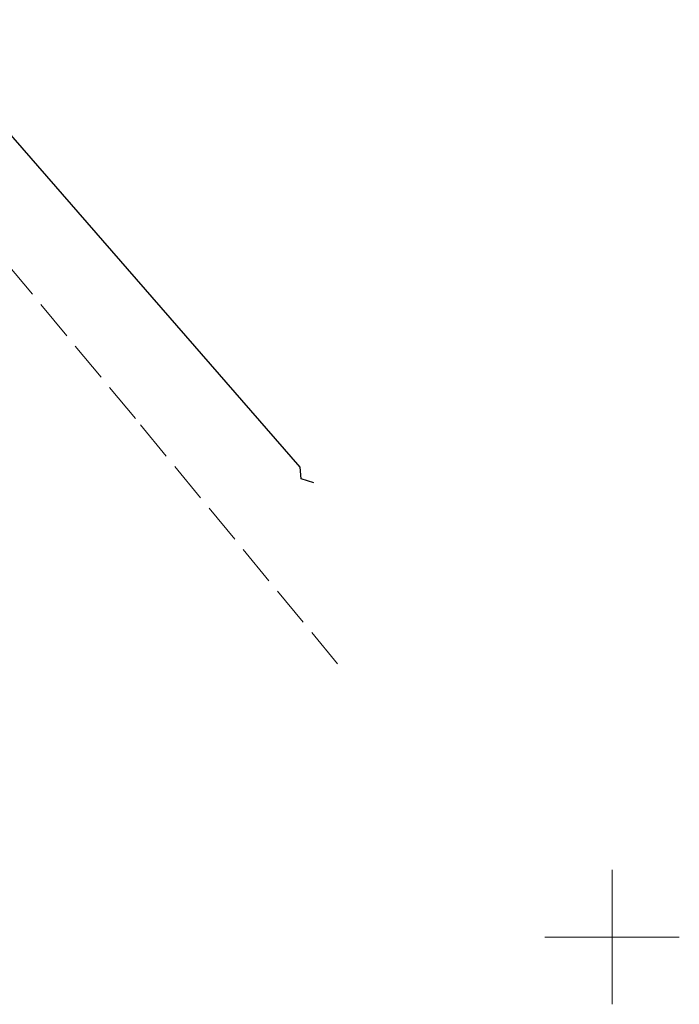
# Model space of a CAD drawing. Header units: millimetres. Extents: x 6552798 to 6553858, y 5859376 to 5860252.
# Tile 41 of 43: x 6553578 to 6553602, y 5860048 to 5860084. Entities that reach past the tile are written whole.
import ezdxf

# ---------------------------------------------------------------- set-up
doc = ezdxf.new("R2010")
doc.units = ezdxf.units.MM
for name, pattern in [('1', [0]), ('1_OTKK', [0]), ('GUK', [2, 1.5, -0.5])]:
    doc.linetypes.add(name, pattern=pattern)
for name, color, linetype, lineweight in [('Kontury', 3, 'GUK', 18), ('OTK_L_1', 7, '1_OTKK', 25), ('Podzial_sekcyjny_krzyze', 7, '1', 0)]:
    doc.layers.add(name, color=color, linetype=linetype, lineweight=lineweight)

msp = doc.modelspace()

# ---------------------------------------------------------------- linework, layer by layer
at = {"layer": 'Kontury'}
for p, q in [((6553582.28, 5860069.26), (6553566.12, 5860088.77)), ((6553589.79, 5860060.15), (6553582.28, 5860069.26))]:
    msp.add_line(p, q, dxfattribs=at)
at = {"layer": 'OTK_L_1', "linetype": '1_OTKK'}
for p, q in [((6553588.41, 5860067.46), (6553574.8, 5860083.07)), ((6553588.44, 5860067.02), (6553588.41, 5860067.46)), ((6553588.91, 5860066.88), (6553588.44, 5860067.02))]:
    msp.add_line(p, q, dxfattribs=at)
at = {"layer": 'Podzial_sekcyjny_krzyze'}
for p, q in [((6553600, 5860047.5), (6553600, 5860052.5)), ((6553597.5, 5860050), (6553602.5, 5860050))]:
    msp.add_line(p, q, dxfattribs=at)

doc.saveas('drawing.dxf')
